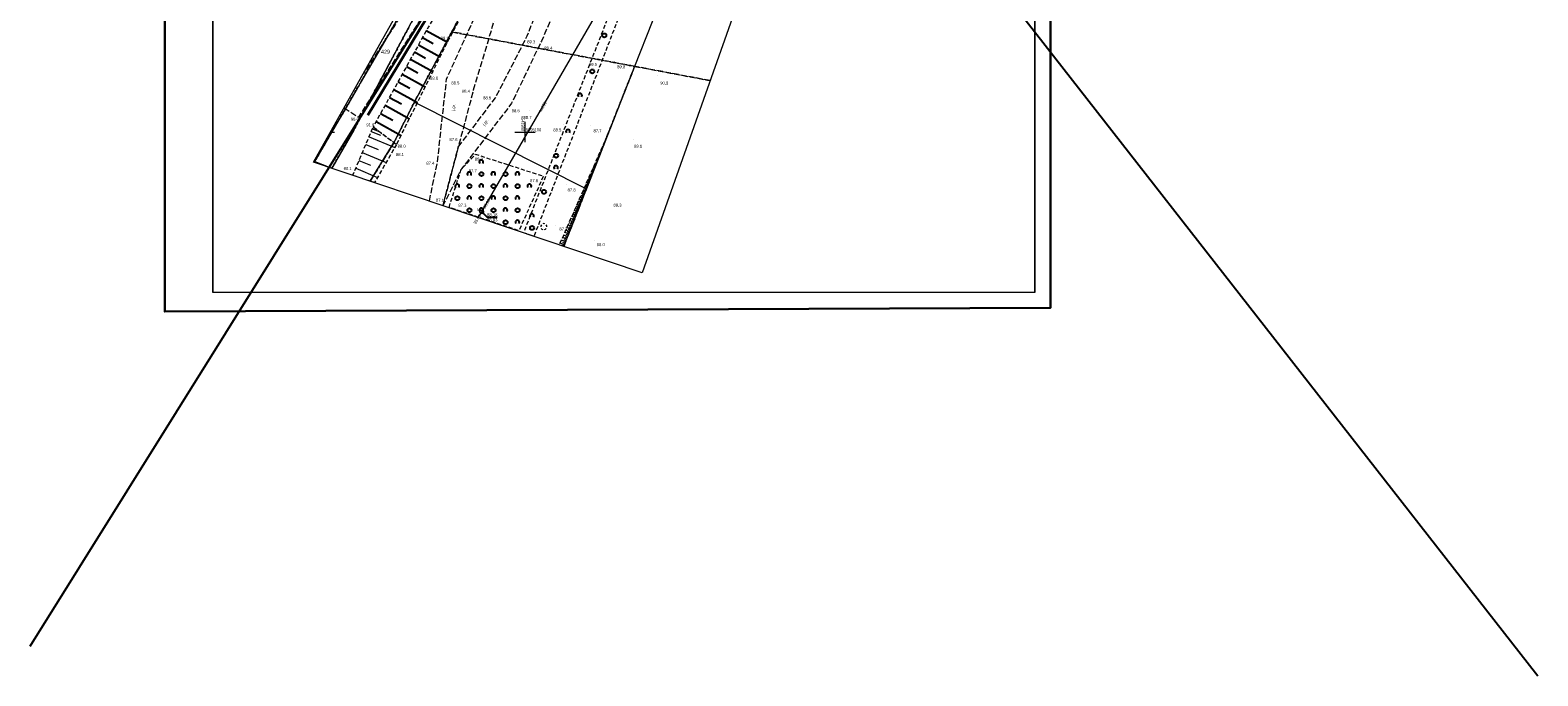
# Model space of a CAD drawing. Header units: metres. Extents: x 6539540 to 6543249, y 5894370 to 5895874.
# Tile 52 of 91: x 6542092 to 6542467, y 5894370 to 5894531. Entities that reach past the tile are written whole.
import ezdxf
from ezdxf.enums import TextEntityAlignment as Align

# ---------------------------------------------------------------- set-up
doc = ezdxf.new("R2010")
doc.units = ezdxf.units.M
for name, pattern in [('1.0_0.5', [1.5, 1, -0.5]), ('1.5_0.5', [2, 1.5, -0.5]), ('219-500', [0]), ('egkk-500', [2, 1.5, -0.5]), ('egug-500', [1, 0.5, -0.5])]:
    doc.linetypes.add(name, pattern=pattern)
for name, color, linetype in [('000 Inne (niezydentyfikowane)', 7, 'Continuous'), ('203-punkt graniczny', 7, 'Continuous'), ('211-numer działki ewidencyjnej', 7, 'Continuous'), ('217-kontur klasyfikacyjny', 7, 'Continuous'), ('218-kontur użytku gruntowego', 7, 'Continuous'), ('219-działka ewidencyjna', 7, 'Continuous'), ('drzewo liściaste', 7, 'Continuous'), ('jezdnia', 7, 'Continuous'), ('jezdnia-Atr17', 7, 'Continuous'), ('ogrodzenie trwałe', 7, 'Continuous'), ('pikieta naturalna', 7, 'Continuous'), ('pikieta naturalna-Atr2', 7, 'Continuous'), ('przewód kanalizacyjny', 7, 'Continuous'), ('przewód kanalizacyjny-Atr1', 7, 'Continuous'), ('Ramki i opis wydruku', 7, 'Continuous'), ('rzędna', 7, 'Continuous'), ('rzędna-Atr2', 7, 'Continuous'), ('rzędna-Atr3', 7, 'Continuous'), ('skarpa nieumocniona', 7, 'Continuous'), ('studnia kanalizacyjna', 7, 'Continuous'), ('studnia kanalizacyjna-Atr17', 7, 'Continuous'), ('Wstawianie ramki sekcyjnej z opisem', 7, 'Continuous'), ('zadrzewienie  zakrzewienie', 7, 'Continuous')]:
    doc.layers.add(name, color=color, linetype=linetype)
doc.layers.add('_dr opis', color=7, linetype='Continuous', lineweight=25)
doc.layers.add('D-OPIS', color=4, linetype='Continuous', lineweight=20)
doc.linetypes.add('902-500', pattern='A,3.75,0,[1,ksztalty.shx,S=0.5,R=0,X=0,Y=0],3.75', length=7.5)

# ---------------------------------------------------------------- blocks, each defined once
blk = doc.blocks.new('203')
at = {"linetype": 'Continuous', "lineweight": 0}
h = blk.add_hatch(color=0, dxfattribs=at)
edge = h.paths.add_edge_path()
edge.add_arc((0, 0), 0.045, 0, 360)
blk = doc.blocks.new('PW01')
at = {"linetype": 'Continuous', "lineweight": 13}
h = blk.add_hatch(color=0, dxfattribs=at)
edge = h.paths.add_edge_path()
edge.add_arc((0, 0), 0.045, 0, 360)
blk = doc.blocks.new('OTZK1')
at = {"color": 0, "linetype": 'Continuous'}
blk.add_circle((0, 0), 0.5, dxfattribs=at)
blk = doc.blocks.new('OTZK2')
at = {"color": 0, "linetype": 'Continuous'}
blk.add_arc((0, 0), 0.5, 318.85, 221.162, dxfattribs=at)
blk = doc.blocks.new('OP021')
at = {"linetype": 'Continuous', "lineweight": 13}
h = blk.add_hatch(color=0, dxfattribs=at)
edge = h.paths.add_edge_path()
edge.add_arc((0, 0), 0.05, 0, 360)
at = {"color": 0, "linetype": 'Continuous', "lineweight": 13}
for centre, start, end in [((-0.38, 0.124), 121.308, 202.548), ((0, 0.4), 49.272, 130.728), ((0.38, 0.124), 337.452, 58.692), ((-0.235, -0.324), 193.221, 274.871), ((0.235, -0.324), 265.129, 346.779)]:
    blk.add_arc(centre, 0.4, start, end, dxfattribs=at)
blk = doc.blocks.new('NOWA MAPA')
at = {"layer": '000 Inne (niezydentyfikowane)', "color": 7, "linetype": 'Continuous', "lineweight": 13}
for p, q in [((38.96, 38.79), (45.38, 36.1)), ((39.51, 40.1), (41.78, 39.15)), ((39.8, 40.79), (41.62, 40.02)), ((97.83, 37.76), (97.8, 37.77)), ((97.92, 37.99), (97.88, 38.01)), ((98.02, 38.23), (98, 38.23)), ((98.11, 38.46), (98.08, 38.47)), ((98.2, 38.7), (98.19, 38.7)), ((98.29, 38.93), (98.28, 38.93)), ((37.29, 34.84), (43.21, 32.35)), ((38.15, 36.86), (41.23, 35.57)), ((96.26, 33.77), (96.06, 33.85)), ((96.45, 34.24), (96.26, 34.31)), ((96.35, 34), (96.26, 34.04)), ((96.54, 34.47), (96.45, 34.51)), ((96.63, 34.71), (96.46, 34.78)), ((96.72, 34.94), (96.64, 34.97)), ((96.82, 35.18), (96.66, 35.24)), ((96.91, 35.41), (96.84, 35.44)), ((97, 35.65), (96.87, 35.7)), ((97.09, 35.88), (97.03, 35.91)), ((97.18, 36.12), (97.07, 36.16)), ((97.28, 36.35), (97.22, 36.37)), ((97.37, 36.59), (97.27, 36.62)), ((97.46, 36.82), (97.42, 36.84)), ((97.55, 37.05), (97.47, 37.09)), ((97.65, 37.29), (97.61, 37.3)), ((97.74, 37.52), (97.68, 37.55)), ((35.65, 30.94), (41.07, 28.66)), ((36.46, 32.85), (39.29, 31.66)), ((94.79, 30.02), (94.44, 30.15)), ((94.97, 30.49), (94.64, 30.62)), ((94.88, 30.25), (94.71, 30.32)), ((95.15, 30.95), (94.84, 31.08)), ((95.06, 30.72), (94.9, 30.78)), ((95.34, 31.42), (95.04, 31.54)), ((95.25, 31.19), (95.09, 31.25)), ((95.52, 31.89), (95.25, 32)), ((95.43, 31.66), (95.29, 31.71)), ((95.71, 32.36), (95.45, 32.46)), ((95.62, 32.13), (95.48, 32.18)), ((95.89, 32.83), (95.65, 32.93)), ((95.8, 32.6), (95.67, 32.65)), ((96.08, 33.3), (95.85, 33.39)), ((95.98, 33.07), (95.87, 33.11)), ((96.17, 33.54), (96.06, 33.58)), ((93.31, 26.26), (92.81, 26.46)), ((93.49, 26.73), (93.02, 26.92)), ((93.4, 26.5), (93.16, 26.59)), ((93.68, 27.2), (93.22, 27.38)), ((93.59, 26.97), (93.35, 27.06)), ((93.86, 27.67), (93.42, 27.84)), ((93.77, 27.44), (93.55, 27.52)), ((94.05, 28.14), (93.63, 28.31)), ((93.95, 27.9), (93.74, 27.99)), ((94.23, 28.61), (93.83, 28.77)), ((94.14, 28.37), (93.93, 28.46)), ((94.42, 29.08), (94.03, 29.23)), ((94.32, 28.84), (94.13, 28.92)), ((94.6, 29.55), (94.23, 29.69)), ((94.51, 29.31), (94.32, 29.39)), ((94.69, 29.78), (94.51, 29.85)), ((91.83, 22.51), (91.19, 22.76)), ((92.02, 22.98), (91.4, 23.22)), ((92.2, 23.45), (91.6, 23.68)), ((91.92, 22.74), (91.61, 22.87)), ((92.39, 23.92), (91.8, 24.15)), ((92.11, 23.21), (91.8, 23.33)), ((92.57, 24.39), (92, 24.61)), ((92.29, 23.68), (92, 23.8)), ((92.48, 24.15), (92.19, 24.26)), ((92.76, 24.85), (92.21, 25.07)), ((92.66, 24.62), (92.38, 24.73)), ((92.94, 25.32), (92.41, 25.53)), ((92.85, 25.09), (92.58, 25.2)), ((93.12, 25.79), (92.61, 25.99)), ((93.03, 25.56), (92.77, 25.66)), ((93.22, 26.03), (92.97, 26.13)), ((90.3, 18.61), (89.51, 18.92)), ((90.51, 19.14), (89.74, 19.44)), ((90.71, 19.65), (89.96, 19.94)), ((90.4, 18.88), (90.01, 19.03)), ((90.9, 20.14), (90.17, 20.43)), ((90.61, 19.39), (90.23, 19.54)), ((91.09, 20.63), (90.38, 20.91)), ((90.8, 19.9), (90.44, 20.04)), ((91.28, 21.1), (90.59, 21.37)), ((91, 20.39), (90.64, 20.53)), ((91.46, 21.57), (90.79, 21.84)), ((91.19, 20.87), (90.84, 21)), ((91.65, 22.04), (90.99, 22.3)), ((91.37, 21.34), (91.03, 21.47)), ((91.56, 21.8), (91.22, 21.94)), ((91.74, 22.27), (91.42, 22.4)), ((88.95, 15.17), (88.03, 15.53)), ((89.19, 15.78), (88.29, 16.13)), ((88.82, 14.86), (88.36, 15.04)), ((89.42, 16.38), (88.55, 16.72)), ((89.07, 15.48), (88.61, 15.66)), ((89.65, 16.96), (88.8, 17.29)), ((89.3, 16.08), (88.86, 16.25)), ((89.87, 17.52), (89.04, 17.85)), ((89.54, 16.67), (89.1, 16.84)), ((90.09, 18.08), (89.28, 18.39)), ((89.76, 17.24), (89.34, 17.41)), ((89.98, 17.8), (89.57, 17.96)), ((90.19, 18.35), (89.8, 18.5)), ((87.64, 11.86), (86.6, 12.27)), ((87.92, 12.56), (86.9, 12.96)), ((87.5, 11.51), (86.98, 11.72)), ((88.19, 13.24), (87.19, 13.63)), ((87.78, 12.21), (87.27, 12.42)), ((88.45, 13.9), (87.48, 14.28)), ((88.05, 12.9), (87.55, 13.1)), ((88.7, 14.54), (87.75, 14.91)), ((88.32, 13.57), (87.83, 13.76)), ((88.57, 14.22), (88.09, 14.41))]:
    blk.add_line(p, q, dxfattribs=at)
at = {"layer": '000 Inne (niezydentyfikowane)', "color": 7, "linetype": 'Continuous', "lineweight": 25, "flags": 128}
for points in [[(53.23, 65.24), (58.49, 62.34)], [(51.29, 61.72), (56.7, 58.73)], [(52.27, 63.49), (54.94, 62.02)], [(49.29, 58.1), (54.86, 55.03)], [(50.3, 59.93), (53.04, 58.41)], [(47.24, 54.38), (52.97, 51.22)], [(48.27, 56.26), (51.1, 54.7)], [(45.13, 50.56), (51.02, 47.3)], [(46.19, 52.48), (49.09, 50.88)], [(42.95, 46.62), (49.01, 43.28)], [(44.05, 48.6), (47.03, 46.95)], [(40.72, 42.57), (46.95, 39.13)], [(41.84, 44.61), (44.92, 42.91)]]:
    blk.add_lwpolyline(points, dxfattribs=at)
at = {"layer": '217-kontur klasyfikacyjny', "color": 3, "linetype": 'egkk-500', "lineweight": 18, "flags": 128}
for points in [[(62.86, 71.01), (59.6, 64.92)], [(59.6, 64.92), (50.25, 47.42)], [(105.14, 56.33), (59.6, 64.92)], [(59.6, 64.92), (105.14, 56.33)], [(93.13, 25.79), (105.14, 56.33)], [(105.14, 56.33), (93.13, 25.79)], [(123.95, 52.78), (105.14, 56.33)], [(105.14, 56.33), (123.95, 52.78)], [(50.25, 47.42), (45.24, 37.44)], [(45.24, 37.44), (39.26, 27.7)], [(87.49, 11.45), (93.13, 25.79)], [(93.13, 25.79), (87.49, 11.45)]]:
    blk.add_lwpolyline(points, dxfattribs=at)
at = {"layer": '218-kontur użytku gruntowego', "color": 3, "linetype": 'egug-500', "lineweight": 18, "flags": 128}
for points in [[(59.22, 85.42), (35.17, 40.42)], [(35.17, 40.42), (59.22, 85.42)], [(36.98, 52.54), (55.14, 83.73)], [(55.14, 83.73), (36.98, 52.54)], [(59.6, 64.92), (62.86, 71.01)], [(62.86, 71.01), (59.6, 64.92)], [(50.25, 47.42), (59.6, 64.92)], [(59.6, 64.92), (50.25, 47.42)], [(105.14, 56.33), (59.6, 64.92)], [(59.6, 64.92), (105.14, 56.33)], [(93.13, 25.79), (105.14, 56.33)], [(105.14, 56.33), (93.13, 25.79)], [(123.95, 52.78), (105.14, 56.33)], [(105.14, 56.33), (123.95, 52.78)], [(25.4, 32.57), (36, 50.8)], [(36, 50.8), (25.4, 32.57)], [(35.54, 50.97), (36, 50.8)], [(36, 50.8), (35.54, 50.97)], [(36, 50.8), (36.98, 52.54)], [(36.98, 52.54), (36, 50.8)], [(45.24, 37.44), (50.25, 47.42)], [(50.25, 47.42), (45.24, 37.44)], [(35.17, 40.42), (29.67, 30.93)], [(29.67, 30.93), (35.17, 40.42)], [(39.26, 27.7), (45.24, 37.44)], [(45.24, 37.44), (39.26, 27.7)], [(25.4, 32.57), (25.24, 32.63)], [(25.24, 32.63), (25.4, 32.57)], [(29.08, 31.13), (25.4, 32.57)], [(25.4, 32.57), (29.08, 31.13)], [(87.49, 11.45), (93.13, 25.79)], [(93.13, 25.79), (87.49, 11.45)]]:
    blk.add_lwpolyline(points, dxfattribs=at)
at = {"layer": '219-działka ewidencyjna', "color": 7, "linetype": '219-500', "lineweight": 18, "flags": 128}
for points in [[(35.17, 40.42), (59.22, 85.42)], [(55.14, 83.73), (36.98, 52.54)], [(113.93, 78.64), (105.14, 56.33)], [(50.25, 47.42), (62.86, 71.01)], [(105.14, 56.33), (93.13, 25.79)], [(36, 50.8), (25.4, 32.57)], [(36, 50.8), (35.54, 50.97)], [(36.98, 52.54), (36, 50.8)], [(45.24, 37.44), (50.25, 47.42)], [(50.25, 47.42), (93.13, 25.79)], [(35.17, 40.42), (29.67, 30.93)], [(39.26, 27.7), (45.24, 37.44)], [(25.4, 32.57), (25.24, 32.63)], [(29.08, 31.13), (25.4, 32.57)], [(87.49, 11.45), (93.13, 25.79)]]:
    blk.add_lwpolyline(points, dxfattribs=at)
at = {"layer": 'jezdnia', "color": 7, "linetype": '1.5_0.5', "lineweight": 18, "flags": 128}
for points in [[(138.15, 218.83), (140.7, 225.98), (146.7, 225.15), (147.27, 215.89), (150.94, 213.41), (149.3, 204.47), (143.32, 186.47), (138.17, 171.93), (131.92, 157.91), (124.82, 144.95), (119.53, 136.35), (115.59, 138.03), (104.09, 123.92), (94.29, 110.09), (84.07, 94.69), (75.74, 79.97), (70.01, 67.39), (64.95, 50.4), (61.2, 36.22), (57.37, 21.6), (57.35, 21.61)], [(54, 22.73), (55.99, 32.28), (58.3, 53.23), (65.47, 68.93), (71.44, 82.53), (81.43, 96.3), (92.11, 111.83), (100.71, 125.62), (103.02, 136.82), (108.68, 151.46), (113.99, 162.67), (120.59, 176.86), (126.08, 191.97), (132.37, 208.41), (138.15, 218.83)], [(32.74, 45.98), (36.41, 43.66), (63.19, 85.96), (60.47, 88.38), (60.02, 86.03), (56.5, 88.29)], [(54.12, 84.05), (54.91, 81.64), (46.46, 68.28), (44.95, 65.92), (37.51, 54.46), (37.49, 54.45)]]:
    blk.add_lwpolyline(points, dxfattribs=at)
blk.add_lwpolyline([(61.2, 36.22), (70.48, 48.51), (78.39, 63.91), (83.33, 76.62), (89.55, 91.99), (97.77, 107.65), (106.31, 122.37), (115.59, 138.03), (119.53, 136.35), (109.66, 120.73), (100.71, 105.6), (92.61, 90.71), (87.29, 74.98), (81.92, 62.62), (74.5, 47.13), (61.98, 30.76), (57.37, 21.6)], close=True, dxfattribs=at)
at = {"layer": 'ogrodzenie trwałe', "color": 7, "linetype": '902-500', "lineweight": 35, "flags": 128}
blk.add_lwpolyline([(38.66, 44.15), (71.8, 99.01), (76.39, 106.48), (79.31, 110.82), (87.73, 122.07), (95.05, 134.38), (103.74, 152.16), (110.15, 167.59), (111.53, 171.37), (119.52, 191.33)], dxfattribs=at)
at = {"layer": 'przewód kanalizacyjny', "color": 34, "linetype": 'Continuous', "lineweight": 18, "flags": 128}
blk.add_lwpolyline([(66.19, 18.63), (66.82, 19.67), (67.05, 20.05), (67.27, 20.43), (96.98, 71.65), (97.2, 72.03), (97.34, 72.45), (132.11, 175.86), (132.26, 176.28), (132.65, 176.51), (177.44, 204.1)], dxfattribs=at)
at = {"layer": 'Ramki i opis wydruku', "color": 7, "linetype": 'Continuous', "lineweight": 13, "flags": 128}
for points in [[(0, 0.05), (204.9, 0.05), (204.9, 291.95), (0, 291.95)], [(-0.05, 0), (204.95, 0), (204.95, 264), (-0.05, 264)], [(187.14, 260.86), (190.14, 240.04), (107.02, 4.87), (25.14, 32.46), (88.95, 146.05), (120.6, 262.93)]]:
    blk.add_lwpolyline(points, close=True, dxfattribs=at)
at = {"layer": 'rzędna-Atr2', "color": 7, "flags": 128}
blk.add_lwpolyline([(67.05, 20.05), (68.38, 18.74), (70.88, 18.74)], dxfattribs=at)
at = {"layer": 'skarpa nieumocniona', "color": 7, "linetype": '1.0_0.5', "lineweight": 18, "flags": 128}
for points in [[(39.99, 41.25), (45.82, 36.86), (58.7, 62.75), (69.28, 82.57), (76.69, 99.32), (84.93, 113.34), (89.01, 119.8), (83.63, 114.63), (74.13, 101.21), (64.39, 84.56), (53.76, 66.2)], [(39.99, 41.25), (45.82, 36.86), (58.7, 62.75), (69.28, 82.57), (76.69, 99.32), (84.93, 113.34), (89.01, 119.8), (83.63, 114.63), (74.13, 101.21), (64.39, 84.56), (53.76, 66.2)], [(45.82, 36.86), (40.31, 27.35), (34.91, 29.17), (39.99, 41.25)], [(45.82, 36.86), (40.31, 27.35), (34.91, 29.17), (39.99, 41.25)], [(87.48, 11.45), (86.4, 11.82), (98.37, 39.13)], [(87.48, 11.45), (86.4, 11.82), (98.37, 39.13)]]:
    blk.add_lwpolyline(points, close=True, dxfattribs=at)
at = {"layer": 'studnia kanalizacyjna', "color": 34, "linetype": 'Continuous', "lineweight": 18, "flags": 128}
blk.add_lwpolyline([(67.44, 19.83), (67.38, 19.75), (67.31, 19.69), (67.23, 19.64), (67.14, 19.61), (67.05, 19.6), (66.96, 19.61), (66.87, 19.64), (66.79, 19.69), (66.72, 19.75), (66.66, 19.82), (66.62, 19.91), (66.6, 20), (66.6, 20.1), (66.62, 20.19), (66.66, 20.27), (66.72, 20.35), (66.79, 20.41), (66.87, 20.46), (66.96, 20.49), (67.05, 20.5), (67.14, 20.49), (67.23, 20.46), (67.31, 20.41), (67.38, 20.35), (67.44, 20.28), (67.48, 20.19), (67.5, 20.1), (67.5, 20), (67.48, 19.91)], close=True, dxfattribs=at)
at = {"layer": 'Wstawianie ramki sekcyjnej z opisem', "color": 7, "linetype": 'Continuous', "lineweight": 13, "flags": 128}
for points in [[(77.83, 37.46), (77.83, 42.46)], [(29.35, 39.96), (30.33, 39.96)], [(75.33, 39.96), (80.33, 39.96)]]:
    blk.add_lwpolyline(points, dxfattribs=at)
at = {"layer": 'zadrzewienie  zakrzewienie', "color": 7, "linetype": '1.0_0.5', "lineweight": 18, "flags": 128}
for points in [[(161.12, 221.8), (136.74, 158.01), (124.54, 128.96), (80.05, 13.96), (77.49, 14.82), (122.57, 129.76), (134.12, 158.17), (158.49, 222.34)], [(58.89, 21.17), (61.98, 30.76), (65.51, 34.41), (82.42, 28.97), (76.31, 15.37)]]:
    blk.add_lwpolyline(points, close=True, dxfattribs=at)
at = {"layer": '203-punkt graniczny', "color": 7, "linetype": 'Continuous', "lineweight": 18}
for p in [(105.14, 56.33), (36, 50.8), (36.98, 52.54), (50.25, 47.42), (35.17, 40.42), (45.24, 37.44), (25.4, 32.57), (93.13, 25.79)]:
    blk.add_blockref('203', p, dxfattribs=at)
at = {"layer": 'drzewo liściaste', "color": 94, "linetype": 'Continuous', "lineweight": 18}
blk.add_blockref('OP021', (82.49, 16.35), dxfattribs=at)
at = {"layer": 'pikieta naturalna', "color": 7, "linetype": 'Continuous', "lineweight": 13}
for p in [(78.39, 63.91), (58.7, 62.75), (81.92, 62.62), (93.2, 58.62), (100.14, 57.57), (55.03, 54.88), (58.3, 53.23), (58.71, 53.18), (110.84, 53.93), (64.95, 50.4), (70.48, 48.51), (74.5, 47.13), (79.04, 45.29), (36.41, 43.66), (87.51, 41.92), (94.2, 41.48), (39.99, 41.25), (104.88, 37.99), (45.1, 35.27), (45.82, 36.86), (61.2, 36.22), (65.51, 34.41), (55.99, 32.28), (61.98, 30.76), (34.76, 29.61), (82.42, 28.97), (88.27, 26.76), (99.58, 23.01), (57.37, 21.6), (58.89, 21.17), (85.36, 16.75), (85.36, 16.75), (95.11, 12.98)]:
    blk.add_blockref('PW01', p, dxfattribs=at)
at = {"layer": 'rzędna', "color": 34, "linetype": 'Continuous', "lineweight": 18}
for p, rotation in [((66.82, 19.67), 59.49100000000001), ((67.27, 20.43), 60.74699999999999)]:
    blk.add_blockref('PW01', p, dxfattribs=dict(at, rotation=rotation))
blk.add_blockref('PW01', (67.05, 20.05), dxfattribs=at)
at = {"layer": 'zadrzewienie  zakrzewienie', "color": 7, "linetype": 'Continuous', "lineweight": 18}
for name, p in [('OTZK1', (97.58, 64.05)), ('OTZK1', (94.58, 55.05)), ('OTZK2', (91.53, 49.06)), ('OTZK2', (88.53, 40.06)), ('OTZK1', (85.58, 34.05)), ('OTZK2', (66.93, 32.47)), ('OTZK2', (85.53, 31.06)), ('OTZK2', (60.93, 26.47)), ('OTZK2', (63.93, 29.47)), ('OTZK1', (63.98, 26.46)), ('OTZK2', (66.93, 26.47)), ('OTZK1', (66.98, 29.46)), ('OTZK2', (69.93, 29.47)), ('OTZK1', (69.98, 26.46)), ('OTZK2', (72.93, 26.47)), ('OTZK1', (72.98, 29.46)), ('OTZK2', (75.93, 29.47)), ('OTZK1', (75.98, 26.46)), ('OTZK2', (78.93, 26.47)), ('OTZK1', (60.98, 23.46)), ('OTZK2', (63.93, 23.47)), ('OTZK1', (66.98, 23.46)), ('OTZK2', (69.93, 23.47)), ('OTZK1', (72.98, 23.46)), ('OTZK2', (75.93, 23.47)), ('OTZK1', (82.58, 25.05)), ('OTZK1', (63.98, 20.46)), ('OTZK2', (66.93, 20.47)), ('OTZK1', (69.98, 20.46)), ('OTZK2', (72.93, 20.47)), ('OTZK1', (75.98, 20.46)), ('OTZK2', (79.53, 19.06)), ('OTZK1', (72.98, 17.46)), ('OTZK2', (75.93, 17.47)), ('OTZK1', (79.58, 16.05))]:
    blk.add_blockref(name, p, dxfattribs=at)
at = {"layer": '211-numer działki ewidencyjnej', "color": 7, "linetype": 'Continuous', "lineweight": 18, "width": 0.79}
blk.add_text('429', height=1, dxfattribs=at).set_placement((41.95, 59.47))
at = {"layer": 'jezdnia-Atr17', "color": 7, "width": 0.9}
for rotation, p in [(83.708, (60.29, 45.24)), (83.708, (60.29, 45.24)), (52.591, (67.73, 41.45))]:
    blk.add_text('j.gr.', height=0.75, rotation=rotation, dxfattribs=at).set_placement(p)
at = {"layer": 'pikieta naturalna-Atr2', "color": 7, "width": 0.9}
for s, p in [('89.1', (56.81, 63.7)), ('91.8', (38.29, 42.12)), ('88.0', (46.09, 36.81))]:
    blk.add_text(s, height=0.75, dxfattribs=at).set_placement(p, align=Align.TOP_LEFT)
for s, p in [('89.3', (78.38, 62.07)), ('89.4', (82.64, 60.5)), ('89.5', (93.76, 56.41)), ('89.8', (100.79, 55.83)), ('88.8', (54.16, 53)), ('88.5', (59.47, 51.84)), ('88.4', (62.09, 49.74)), ('88.5', (67.39, 48.11)), ('90.3', (111.51, 51.8)), ('88.6', (74.5, 44.9)), ('90.6', (34.41, 42.76)), ('88.7', (77.47, 43.21)), ('87.6', (59, 37.71)), ('88.5', (84.88, 40.12)), ('87.7', (94.89, 39.9)), ('88.1', (45.67, 33.99)), ('89.1', (104.99, 36.03)), ('90.1', (32.63, 30.46)), ('87.4', (53.23, 31.81)), ('87.7', (63.8, 29.92)), ('88.0', (65.33, 32.8)), ('87.8', (79.08, 27.46)), ('87.1', (55.62, 22.58)), ('87.8', (88.43, 25.14)), ('87.3', (61.22, 21.33)), ('88.3', (99.87, 21.38)), ('87.7', (86.4, 15.41)), ('88.0', (95.7, 11.51))]:
    blk.add_text(s, height=0.75, dxfattribs=at).set_placement(p)
at = {"layer": 'przewód kanalizacyjny-Atr1', "color": 34, "width": 0.9}
blk.add_text('ks200', height=0.75, rotation=59.884, dxfattribs=at).set_placement((81.57, 45.08), align=Align.MIDDLE_LEFT)
at = {"layer": 'rzędna-Atr2', "color": 34, "width": 0.9}
for rotation, p in [(59.882, (67.61, 21.01)), (58.625, (65.26, 17.11))]:
    blk.add_text('85.93', height=0.75, rotation=rotation, dxfattribs=at).set_placement(p, align=Align.MIDDLE_LEFT)
blk.add_text('88.18', height=0.75, dxfattribs=at).set_placement((68.38, 18.75), align=Align.BOTTOM_LEFT)
at = {"layer": 'rzędna-Atr3', "color": 34, "width": 0.9}
blk.add_text('85.93', height=0.75, dxfattribs=at).set_placement((68.38, 17.47), align=Align.BOTTOM_LEFT)
at = {"layer": 'studnia kanalizacyjna-Atr17', "color": 34, "width": 0.9}
blk.add_text('k', height=0.75, dxfattribs=at).set_placement((65.99, 20.23))
at = {"layer": 'Wstawianie ramki sekcyjnej z opisem', "color": 7, "linetype": 'Continuous', "lineweight": 13, "width": 0.79}
blk.add_text('6541900', height=0.75, rotation=270, dxfattribs=at).set_placement((76.88, 40.16), align=Align.RIGHT)
blk.add_text('5895100', height=0.75, rotation=0.001, dxfattribs=at).set_placement((78.03, 40.16))

msp = doc.modelspace()

# ---------------------------------------------------------------- linework, layer by layer
at = {"layer": '_dr opis', "color": 1, "flags": 128}
for points in [[(6542098.955, 5894841.86), (6542467.236, 5894370.123)], [(6542091.553, 5894377.523), (6542371.002, 5894825.21)]]:
    msp.add_lwpolyline(points, dxfattribs=at)
at = {"layer": 'D-OPIS', "color": 7, "lineweight": 30, "ltscale": 100}
msp.add_lwpolyline([(6542125.096, 5894764.733), (6542125.096, 5894460.927), (6542345.82, 5894461.898), (6542345.82, 5894765.226)], close=True, dxfattribs=at)

# ---------------------------------------------------------------- block references
at = {"linetype": 'Continuous'}
msp.add_blockref('NOWA MAPA', (6542137.032, 5894465.735), dxfattribs=at)

doc.saveas('drawing.dxf')
